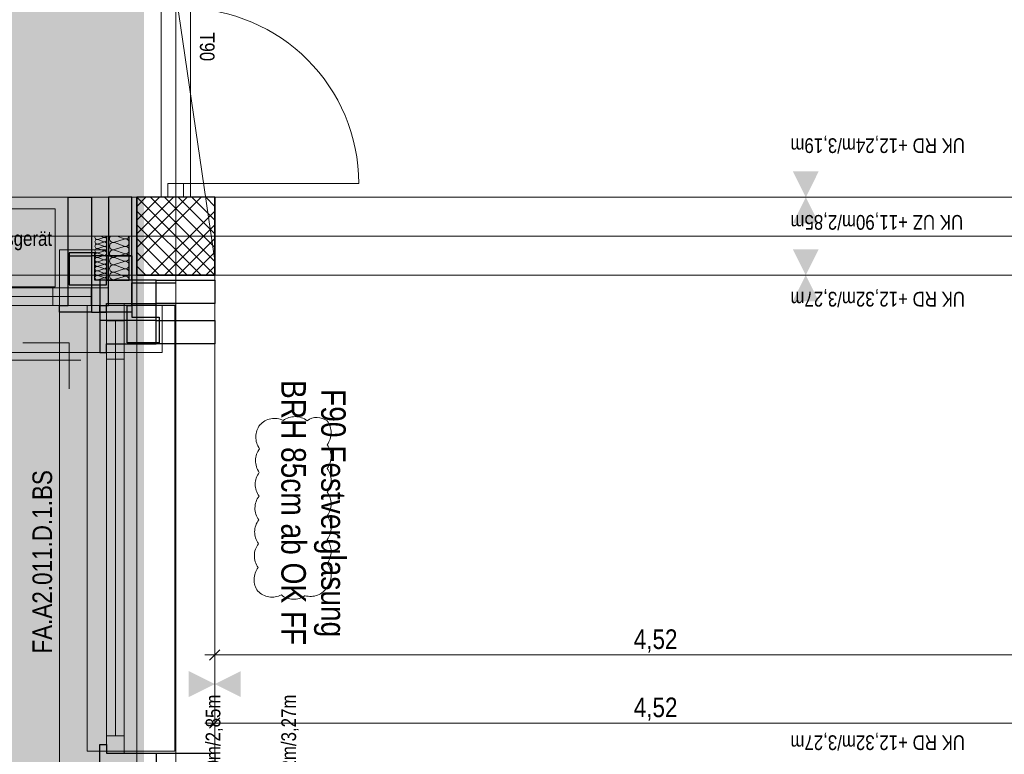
# Model space of a CAD drawing. Extents: x -620 to 300, y 62 to 1112.
# Tile 109 of 226: x -472 to -370, y 556 to 632. Entities that reach past the tile are written whole.
import ezdxf
from ezdxf.lldxf.tags import DXFTag

# ---------------------------------------------------------------- set-up
doc = ezdxf.new("R2010")
doc.units = 0
doc.layers.get('0').update_dxf_attribs({"lineweight": 13})
for name, color, linetype, lineweight, true_color in [('00 -Bauelemente -Gipskarton', 7, 'Continuous', 9, 0xff7fe6), ('30 -33 Aussenwände- 3 Aussenstützen', 7, 'Continuous', 50, 0x0000dd), ('30 -33 Aussenwände- 7 Fassade_ Elemente', 7, 'Continuous', 9, 0x00aacc), ('30 -34 Innenwände- 2 nichttragend', 7, 'Continuous', 18, 0xff7fe6), ('30 -34 Innenwände- 4 Türen_Fenster', 9, 'Continuous', 15, 0x808080), ('30 -35 Decken- 1 Konstruktion-Träger- Stahlbeton', 7, 'Continuous', 13, 0x33aa00), ('70 -72 Beschriftung- 1 Beschriftung allgemein', 7, 'Continuous', 9, 0xff6633), ('70 -76 Bemaßung- 2 Allgemein', 9, 'Continuous', 5, 0x808080), ('70 -77 Revision- 2 Wolken', 7, 'Continuous', 18, 0x944cff), ('iwb_Layout BA_Markierung', 7, 'Continuous', 9, 0xbadcdc)]:
    doc.layers.add(name, color=color, linetype=linetype, lineweight=lineweight, true_color=true_color)
doc.layers.add('70 -71 Achsen- 1 Gebäudeachsen', color=7, linetype='STRICHPUNKT2-A06CPVSFL0', lineweight=18)
doc.layers.add('Keine-A06CPVSEL0', color=7, linetype='Continuous', lineweight=9)
doc.styles.get("Standard").update_dxf_attribs({"font": 'ARIALN.TTF'})
tags = doc.linetypes.add('grob-A06CPVSAL0', pattern=[14, 3, -8, 3]).pattern_tags.tags
tags[8:9] = [DXFTag(74, 4), DXFTag(75, 0), DXFTag(340, '0'), DXFTag(46, 0.0), DXFTag(50, 0.0), DXFTag(44, 0.0), DXFTag(45, 0.0)]
tags[6:7] = [DXFTag(74, 4), DXFTag(75, 0), DXFTag(340, '0'), DXFTag(46, 0.0), DXFTag(50, 0.0), DXFTag(44, 0.0), DXFTag(45, 0.0)]
tags[4:5] = [DXFTag(74, 4), DXFTag(75, 0), DXFTag(340, '0'), DXFTag(46, 0.0), DXFTag(50, 0.0), DXFTag(44, 0.0), DXFTag(45, 0.0)]
tags = doc.linetypes.add('STRICHPUNKT2-A06CPVSFL0', pattern=[12.7, 6.35, -3.175, 0, -3.175]).pattern_tags.tags
tags[10:11] = [DXFTag(74, 4), DXFTag(75, 0), DXFTag(340, '0'), DXFTag(46, 0.0), DXFTag(50, 0.0), DXFTag(44, 0.0), DXFTag(45, 0.0)]
tags[8:9] = [DXFTag(74, 4), DXFTag(75, 0), DXFTag(340, '0'), DXFTag(46, 0.0), DXFTag(50, 0.0), DXFTag(44, 0.0), DXFTag(45, 0.0)]
tags[6:7] = [DXFTag(74, 4), DXFTag(75, 0), DXFTag(340, '0'), DXFTag(46, 0.0), DXFTag(50, 0.0), DXFTag(44, 0.0), DXFTag(45, 0.0)]
tags[4:5] = [DXFTag(74, 4), DXFTag(75, 0), DXFTag(340, '0'), DXFTag(46, 0.0), DXFTag(50, 0.0), DXFTag(44, 0.0), DXFTag(45, 0.0)]

# ---------------------------------------------------------------- blocks, each defined once
blk = doc.blocks.new('Polygon-A06CPVS2L0')
at = {"color": 0, "linetype": 'ByBlock', "lineweight": -2, "ltscale": 0.13}
blk.add_solid([(-458.92, 86.61), (-538.63, 86.4), (-458.75, 1083.81), (-538.63, 1083.81)], dxfattribs=at)
blk = doc.blocks.new('Referenz-A06CPVSGL0')
at = {"layer": '00 -Bauelemente -Gipskarton', "color": 0, "linetype": 'Continuous', "lineweight": 0, "ltscale": 0.13}
for p, q in [((-456.83, 613.45), (-457.08, 613.45)), ((-456.58, 613.45), (-456.83, 613.45)), ((-454.33, 613.45), (-454.58, 613.45)), ((-454.08, 613.45), (-454.33, 613.45))]:
    blk.add_line(p, q, dxfattribs=at)
at = {"layer": '30 -33 Aussenwände- 3 Aussenstützen', "color": 0, "lineweight": 9}
for p, q in [((-459.58, 613.45), (-451.58, 605.45)), ((-452.99, 613.45), (-459.58, 606.87)), ((-454.41, 613.45), (-459.58, 608.28)), ((-455.82, 613.45), (-459.58, 609.7)), ((-457.24, 613.45), (-459.58, 611.11)), ((-458.65, 613.45), (-459.58, 612.52)), ((-458.16, 613.45), (-451.58, 606.87)), ((-456.75, 613.45), (-451.58, 608.28)), ((-455.34, 613.45), (-451.58, 609.7)), ((-453.92, 613.45), (-451.58, 611.11)), ((-452.51, 613.45), (-451.58, 612.52)), ((-459.58, 612.04), (-452.99, 605.45)), ((-451.58, 612.04), (-458.16, 605.45)), ((-459.58, 610.62), (-454.41, 605.45)), ((-451.58, 610.62), (-456.75, 605.45)), ((-455.58, 610.45), (-455.58, 608.45)), ((-459.58, 609.21), (-455.82, 605.45)), ((-456.58, 609.45), (-454.58, 609.45)), ((-451.58, 609.21), (-455.34, 605.45)), ((-459.58, 607.8), (-457.24, 605.45)), ((-451.58, 607.8), (-453.92, 605.45)), ((-459.58, 606.38), (-458.65, 605.45)), ((-451.58, 606.38), (-452.51, 605.45))]:
    blk.add_line(p, q, dxfattribs=at)
at = {"layer": '30 -33 Aussenwände- 3 Aussenstützen', "color": 0, "linetype": 'Continuous', "lineweight": 25, "ltscale": 0.25}
for p, q in [((-451.58, 613.45), (-459.58, 613.45)), ((-459.58, 613.45), (-459.58, 605.45)), ((-451.58, 605.45), (-451.58, 613.45)), ((-459.58, 605.45), (-451.58, 605.45))]:
    blk.add_line(p, q, dxfattribs=at)
at = {"layer": '30 -33 Aussenwände- 7 Fassade_ Elemente', "color": 0, "linetype": 'Continuous', "ltscale": 0.13}
for p, q in [((-538.63, 613.45), (-460.08, 613.45)), ((-466.62, 613.45), (-471.27, 613.45)), ((-464.22, 607.45), (-464.22, 613.45)), ((-464.22, 613.45), (-460.08, 613.45)), ((-460.08, 613.45), (-460.08, 602.35)), ((-460.08, 613.45), (-460.08, 607.45)), ((-455.58, 610.45), (-455.58, 608.45)), ((-455.58, 608.45), (-455.58, 610.45)), ((-455.58, 610.45), (-455.58, 608.45)), ((-462.98, 609.31), (-463.58, 609.12)), ((-463.58, 609.1), (-462.98, 608.87)), ((-462.98, 608.85), (-463.58, 608.66)), ((-462.98, 609.33), (-463.3, 609.45)), ((-460.88, 609.15), (-461.88, 608.83)), ((-461.88, 608.79), (-460.88, 608.42)), ((-460.88, 609.19), (-461.59, 609.45)), ((-456.58, 609.45), (-454.58, 609.45)), ((-454.58, 609.45), (-456.58, 609.45)), ((-456.58, 609.45), (-454.58, 609.45)), ((-462.68, 608.05), (-467.52, 608.05)), ((-467.52, 608.05), (-467.52, 550.85)), ((-463.58, 608.64), (-462.98, 608.42)), ((-462.98, 608.39), (-463.58, 608.2)), ((-463.58, 608.18), (-462.98, 607.96)), ((-462.98, 607.93), (-463.58, 607.74)), ((-463.58, 607.72), (-462.98, 607.5)), ((-462.68, 604.95), (-462.68, 608.05)), ((-460.88, 608.39), (-461.88, 608.07)), ((-461.88, 608.03), (-460.88, 607.66)), ((-460.08, 607.45), (-464.22, 607.45)), ((-462.98, 607.47), (-463.58, 607.28)), ((-463.58, 607.26), (-462.98, 607.04)), ((-462.98, 607.01), (-463.58, 606.82)), ((-463.58, 606.8), (-462.98, 606.58)), ((-460.88, 607.62), (-461.88, 607.3)), ((-461.88, 607.26), (-460.88, 606.89)), ((-460.88, 606.86), (-461.88, 606.53)), ((-462.98, 606.55), (-463.58, 606.36)), ((-463.58, 606.34), (-462.98, 606.12)), ((-462.98, 606.09), (-463.58, 605.9)), ((-463.58, 605.88), (-462.98, 605.66)), ((-461.88, 606.5), (-460.88, 606.13)), ((-460.88, 606.09), (-461.88, 605.77)), ((-461.88, 605.73), (-460.88, 605.36)), ((-462.98, 605.63), (-463.58, 605.44)), ((-463.58, 605.42), (-462.98, 605.2)), ((-462.98, 605.18), (-463.58, 604.98)), ((-451.58, 604.95), (-462.68, 604.95)), ((-460.88, 605.32), (-461.88, 605)), ((-457.58, 600.81), (-457.58, 604.95)), ((-457.58, 604.95), (-451.58, 604.95)), ((-451.58, 553.95), (-451.58, 604.95)), ((-451.58, 604.95), (-451.58, 600.81)), ((-462.48, 604.15), (-486.88, 604.15)), ((-466.62, 604.15), (-471.27, 604.15)), ((-466.62, 602.35), (-466.62, 604.15)), ((-462.48, 602.35), (-462.48, 604.15)), ((-486.88, 602.35), (-462.48, 602.35)), ((-471.27, 602.35), (-466.62, 602.35)), ((-462.68, 602.55), (-462.68, 556.35)), ((-460.88, 602.55), (-462.68, 602.55)), ((-460.88, 556.35), (-460.88, 602.55)), ((-460.08, 602.35), (-456.98, 602.35)), ((-456.98, 602.35), (-456.98, 597.51)), ((-451.58, 600.81), (-457.58, 600.81)), ((-466.52, 598.51), (-471.27, 598.51)), ((-466.52, 593.77), (-466.52, 598.51)), ((-462.68, 593.77), (-462.68, 598.41)), ((-462.68, 598.41), (-460.88, 598.41)), ((-460.88, 598.41), (-460.88, 593.77)), ((-451.58, 598.41), (-451.58, 593.77)), ((-456.98, 597.51), (-538.63, 597.51)), ((-471.27, 597.51), (-467.52, 597.51)), ((-467.52, 597.51), (-467.52, 593.77)), ((-462.68, 556.35), (-460.88, 556.35))]:
    blk.add_line(p, q, dxfattribs=at)
at = {"layer": '30 -33 Aussenwände- 7 Fassade_ Elemente', "color": 0, "linetype": 'Continuous', "lineweight": 25, "ltscale": 0.25}
for p, q in [((-466.62, 613.45), (-464.22, 613.45)), ((-466.62, 607.45), (-466.62, 613.45)), ((-464.22, 613.45), (-464.22, 607.45)), ((-460.08, 613.45), (-462.48, 613.45)), ((-462.48, 613.45), (-462.48, 607.45)), ((-460.08, 607.45), (-460.08, 613.45)), ((-462.68, 609.45), (-462.68, 604.95)), ((-460.38, 604.95), (-460.38, 609.45)), ((-463.88, 607.75), (-466.52, 607.75)), ((-466.52, 607.75), (-466.52, 604.45)), ((-463.88, 604.95), (-463.88, 607.75)), ((-466.62, 602.35), (-466.62, 607.45)), ((-466.62, 607.45), (-464.22, 607.45)), ((-464.22, 607.45), (-464.22, 601.65)), ((-460.08, 607.45), (-464.22, 607.45)), ((-462.48, 602.35), (-462.48, 607.45)), ((-462.48, 607.45), (-460.08, 607.45)), ((-460.08, 607.45), (-460.08, 601.65)), ((-460.08, 604.95), (-460.08, 607.45)), ((-462.68, 604.95), (-463.88, 604.95)), ((-457.58, 604.95), (-463.38, 604.95)), ((-463.38, 604.95), (-463.38, 601.65)), ((-462.68, 604.45), (-462.68, 604.95)), ((-462.68, 604.95), (-460.38, 604.95)), ((-457.58, 604.95), (-460.08, 604.95)), ((-457.58, 602.55), (-457.58, 604.95)), ((-457.58, 604.95), (-451.58, 604.95)), ((-457.58, 600.81), (-457.58, 604.95)), ((-451.58, 604.95), (-451.58, 602.55)), ((-466.52, 604.45), (-462.68, 604.45)), ((-460.08, 602.35), (-460.08, 604.65)), ((-460.08, 604.65), (-455.58, 604.65)), ((-467.52, 601.65), (-467.52, 602.35)), ((-467.52, 602.35), (-466.62, 602.35)), ((-464.22, 601.65), (-467.52, 601.65)), ((-464.22, 601.65), (-463.38, 601.65)), ((-463.38, 601.65), (-463.38, 602.35)), ((-463.38, 602.35), (-462.48, 602.35)), ((-463.38, 601.65), (-462.68, 601.65)), ((-460.08, 601.65), (-463.38, 601.65)), ((-463.38, 601.65), (-463.38, 600.81)), ((-462.68, 601.65), (-462.68, 602.55)), ((-462.68, 602.55), (-457.58, 602.55)), ((-460.58, 598.51), (-460.58, 602.35)), ((-460.58, 602.35), (-460.08, 602.35)), ((-455.58, 602.35), (-460.08, 602.35)), ((-460.08, 602.35), (-460.08, 601.15)), ((-451.58, 602.55), (-457.58, 602.55)), ((-457.58, 600.81), (-463.38, 600.81)), ((-463.38, 600.81), (-463.38, 597.51)), ((-460.08, 601.15), (-457.28, 601.15)), ((-457.58, 598.41), (-457.58, 600.81)), ((-457.58, 600.81), (-451.58, 600.81)), ((-457.28, 601.15), (-457.28, 598.51)), ((-451.58, 600.81), (-451.58, 598.41)), ((-462.68, 597.51), (-462.68, 598.41)), ((-462.68, 598.41), (-457.58, 598.41)), ((-457.28, 598.51), (-460.58, 598.51)), ((-451.58, 598.41), (-457.58, 598.41)), ((-463.38, 597.51), (-462.68, 597.51)), ((-463.38, 557.25), (-462.68, 557.25)), ((-463.38, 553.95), (-463.38, 557.25)), ((-462.68, 557.25), (-462.68, 556.35)), ((-462.68, 556.35), (-457.58, 556.35)), ((-457.58, 556.35), (-457.58, 553.95)), ((-457.58, 556.35), (-451.58, 556.35)), ((-451.58, 556.35), (-451.58, 553.95))]:
    blk.add_line(p, q, dxfattribs=at)
at = {"layer": '30 -33 Aussenwände- 7 Fassade_ Elemente', "color": 0, "linetype": 'grob-A06CPVSAL0', "ltscale": 0.13}
for p, q in [((-467.95, 612.25), (-509.95, 612.25)), ((-467.95, 604.25), (-467.95, 612.25)), ((-509.95, 604.25), (-467.95, 604.25))]:
    blk.add_line(p, q, dxfattribs=at)
at = {"layer": '30 -33 Aussenwände- 7 Fassade_ Elemente', "color": 0, "linetype": 'Continuous', "lineweight": 18, "ltscale": 0.18}
for p, q in [((-462.48, 602.35), (-462.48, 607.45)), ((-462.48, 607.45), (-460.08, 607.45)), ((-460.08, 607.45), (-460.08, 601.65)), ((-468.22, 602.35), (-468.22, 604.15)), ((-468.22, 604.15), (-466.62, 604.15)), ((-466.62, 604.15), (-466.62, 602.35)), ((-462.48, 604.15), (-464.28, 604.15)), ((-464.28, 604.15), (-464.28, 602.35)), ((-462.48, 602.35), (-462.48, 604.15)), ((-485.28, 603.25), (-464.28, 603.25)), ((-471.27, 603.25), (-468.22, 603.25)), ((-466.62, 602.35), (-468.22, 602.35)), ((-464.28, 602.35), (-462.48, 602.35)), ((-463.38, 601.65), (-463.38, 602.35)), ((-463.38, 602.35), (-462.48, 602.35)), ((-460.08, 601.65), (-463.38, 601.65)), ((-462.68, 600.75), (-462.68, 602.55)), ((-462.68, 602.55), (-460.88, 602.55)), ((-460.88, 602.55), (-460.88, 600.75)), ((-460.88, 600.75), (-462.68, 600.75)), ((-461.78, 600.75), (-461.78, 558.15)), ((-462.68, 596.81), (-462.68, 598.41)), ((-462.68, 598.41), (-460.88, 598.41)), ((-460.88, 598.41), (-460.88, 596.81)), ((-460.88, 596.81), (-462.68, 596.81)), ((-461.78, 593.77), (-461.78, 596.81)), ((-462.68, 556.35), (-462.68, 558.15)), ((-462.68, 558.15), (-460.88, 558.15)), ((-460.88, 558.15), (-460.88, 556.35)), ((-460.88, 556.35), (-462.68, 556.35))]:
    blk.add_line(p, q, dxfattribs=at)
at = {"layer": '30 -33 Aussenwände- 7 Fassade_ Elemente', "color": 0}
for p, q in [((-464.68, 556.55), (-464.68, 602.35)), ((-464.68, 602.35), (-462.68, 602.35)), ((-462.68, 602.35), (-462.68, 600.75)), ((-460.88, 602.35), (-462.68, 602.35)), ((-455.68, 602.35), (-460.88, 602.35)), ((-460.88, 600.75), (-460.88, 602.35)), ((-455.68, 556.55), (-455.68, 602.35)), ((-462.68, 558.15), (-462.68, 600.75)), ((-462.68, 600.75), (-460.88, 600.75)), ((-461.78, 600.75), (-461.78, 558.15)), ((-460.88, 600.75), (-460.88, 558.15)), ((-460.88, 558.15), (-462.68, 558.15)), ((-462.68, 556.55), (-462.68, 558.15)), ((-460.88, 558.15), (-460.88, 556.55)), ((-462.68, 556.55), (-464.68, 556.55)), ((-460.88, 556.55), (-462.68, 556.55)), ((-460.88, 556.55), (-455.68, 556.55))]:
    blk.add_line(p, q, dxfattribs=at)
at = {"layer": '30 -33 Aussenwände- 7 Fassade_ Elemente', "color": 0, "linetype": 'Continuous', "ltscale": 0.13}
for centre, major_axis, end_param in [((-463.65, 609.34), (-0.198, 0.116), 2.411197), ((-463.65, 608.88), (0.071, 0.219), 3.765224), ((-463.65, 608.88), (-0.186, 0.135), 1.255075), ((-463.65, 608.88), (0.071, 0.219), 1.255075), ((-463.65, 608.88), (-0.186, -0.135), 1.255075), ((-462.9, 609.55), (-0.071, -0.219), 1.434048), ((-462.91, 609.09), (0.186, 0.135), 1.254884), ((-462.91, 609.09), (-0.071, -0.219), 1.254884), ((-462.91, 608.63), (-0.071, -0.219), 3.764652), ((-462.91, 608.63), (0.186, 0.135), 1.254884), ((-462.91, 609.09), (0.186, -0.135), 1.254884), ((-462.91, 608.63), (0.186, -0.135), 1.254884), ((-462, 609.2), (-0.283, 0.257), 2.619647), ((-462, 608.43), (0.117, 0.364), 3.765224), ((-462, 608.43), (0.117, 0.364), 1.255075), ((-460.76, 609.56), (-0.117, -0.364), 1.613483), ((-460.76, 608.79), (0.31, 0.225), 1.254884), ((-460.76, 608.79), (0.31, -0.225), 1.254884), ((-463.65, 608.42), (0.071, 0.219), 3.765224), ((-463.65, 608.42), (-0.186, 0.135), 1.255075), ((-463.65, 607.96), (0.071, 0.219), 3.765224), ((-463.65, 607.5), (0.071, 0.219), 3.765224), ((-463.65, 608.42), (0.071, 0.219), 1.255075), ((-463.65, 608.42), (-0.186, -0.135), 1.255075), ((-462.91, 608.63), (-0.071, -0.219), 1.254884), ((-462.91, 608.17), (-0.071, -0.219), 3.764652), ((-462.91, 608.17), (0.186, 0.135), 1.254884), ((-462.91, 608.17), (-0.071, -0.219), 1.254884), ((-462.91, 607.71), (-0.071, -0.219), 3.764652), ((-462.91, 608.17), (0.186, -0.135), 1.254884), ((-462, 608.43), (-0.31, 0.225), 1.255075), ((-462, 607.66), (0.117, 0.364), 3.765224), ((-462, 607.66), (-0.31, 0.225), 1.255075), ((-462, 608.43), (-0.31, -0.225), 1.255075), ((-462, 607.66), (0.117, 0.364), 1.255075), ((-460.76, 608.79), (-0.117, -0.364), 1.254884), ((-460.76, 608.02), (-0.117, -0.364), 3.764652), ((-460.76, 608.02), (0.31, 0.225), 1.254884), ((-460.76, 608.02), (-0.117, -0.364), 1.254884), ((-460.76, 608.02), (0.31, -0.225), 1.254884), ((-463.65, 607.04), (0.071, 0.219), 3.765224), ((-463.65, 606.58), (0.071, 0.219), 3.765224), ((-462.91, 607.25), (-0.071, -0.219), 3.764652), ((-462.91, 606.8), (-0.071, -0.219), 3.764652), ((-462, 606.9), (0.117, 0.364), 3.765224), ((-462, 607.66), (-0.31, -0.225), 1.255075), ((-460.76, 607.26), (-0.117, -0.364), 3.764652), ((-460.76, 607.26), (0.31, 0.225), 1.254884), ((-460.76, 607.26), (-0.117, -0.364), 1.254884), ((-460.76, 606.49), (-0.117, -0.364), 3.764652), ((-460.76, 607.26), (0.31, -0.225), 1.254884), ((-463.65, 606.12), (0.071, 0.219), 3.765224), ((-463.65, 605.66), (0.071, 0.219), 3.765224), ((-462.91, 606.34), (-0.071, -0.219), 3.764652), ((-462.91, 605.88), (-0.071, -0.219), 3.764652), ((-462, 606.13), (0.117, 0.364), 3.765224), ((-462, 605.37), (0.117, 0.364), 3.765224), ((-460.76, 605.72), (-0.117, -0.364), 3.764652), ((-463.65, 605.2), (0.071, 0.219), 3.765224), ((-462.91, 605.42), (-0.071, -0.219), 3.764652), ((-462.91, 604.96), (0.23, -0.003), 1.896254), ((-460.76, 604.96), (0.383, -0.005), 1.896254)]:
    blk.add_ellipse(centre, major_axis=major_axis, ratio=1, start_param=0, end_param=end_param, dxfattribs=at)
at = {"layer": '30 -34 Innenwände- 2 nichttragend', "color": 0, "linetype": 'Continuous', "ltscale": 0.18}
for p, q in [((-457.08, 613.45), (-454.08, 613.45)), ((-457.08, 613.45), (-454.33, 613.45)), ((-457.08, 613.45), (-456.83, 613.45)), ((-456.83, 613.45), (-456.58, 613.45)), ((-456.58, 613.45), (-454.58, 613.45)), ((-454.58, 613.45), (-454.33, 613.45)), ((-454.33, 613.45), (-454.08, 613.45)), ((-454.33, 613.45), (-454.08, 613.45))]:
    blk.add_line(p, q, dxfattribs=at)
at = {"layer": '30 -34 Innenwände- 4 Türen_Fenster', "color": 0, "linetype": 'grob-A06CPVSAL0', "ltscale": 0.15}
for p, q in [((-457.08, 643.45), (-457.08, 613.45)), ((-454.08, 643.45), (-454.08, 613.45)), ((-454.78, 614.85), (-436.78, 614.85))]:
    blk.add_line(p, q, dxfattribs=at)
at = {"layer": '30 -34 Innenwände- 4 Türen_Fenster', "color": 0, "linetype": 'Continuous', "ltscale": 0.15}
for p, q in [((-456.38, 613.45), (-456.38, 614.85)), ((-456.38, 614.85), (-454.78, 614.85)), ((-454.78, 614.85), (-454.78, 613.45)), ((-454.78, 613.45), (-456.38, 613.45))]:
    blk.add_line(p, q, dxfattribs=at)
at = {"layer": '30 -34 Innenwände- 4 Türen_Fenster', "color": 0, "linetype": 'grob-A06CPVSAL0', "ltscale": 0.15}
blk.add_ellipse((-454.78, 614.85), major_axis=(18, 0), ratio=1, start_param=0, end_param=1.570796, dxfattribs=at)
at = {"layer": '30 -35 Decken- 1 Konstruktion-Träger- Stahlbeton', "color": 0, "linetype": 'grob-A06CPVSAL0', "lineweight": -2, "ltscale": 0.13}
for p, q in [((-538.63, 613.45), (-459.58, 613.45)), ((-451.58, 613.45), (35.42, 613.45)), ((-538.63, 605.45), (-459.58, 605.45)), ((-459.58, 388.45), (-459.58, 605.45)), ((-451.58, 605.45), (35.42, 605.45)), ((-451.58, 388.45), (-451.58, 605.45))]:
    blk.add_line(p, q, dxfattribs=at)
at = {"layer": '30 -35 Decken- 1 Konstruktion-Träger- Stahlbeton', "color": 0, "lineweight": 35}
for p, q in [((-459.58, 613.45), (-459.58, 605.45)), ((-451.58, 613.45), (-451.58, 605.45)), ((-459.58, 605.45), (-451.58, 605.45))]:
    blk.add_line(p, q, dxfattribs=at)
at = {"layer": '70 -71 Achsen- 1 Gebäudeachsen', "color": 0, "linetype": 'STRICHPUNKT2-A06CPVSFL0', "ltscale": 0.18}
for p, q in [((-455.58, 1084.39), (-455.58, 84.95)), ((-538.63, 609.45), (76.53, 609.45))]:
    blk.add_line(p, q, dxfattribs=at)
at = {"layer": '70 -72 Beschriftung- 1 Beschriftung allgemein', "color": 0, "linetype": 'grob-A06CPVSAL0', "ltscale": 0.13}
blk.add_line((-476.58, 778.45), (-451.58, 606.95), dxfattribs=at)
at = {"layer": '70 -72 Beschriftung- 1 Beschriftung allgemein', "color": 0, "linetype": 'Continuous', "ltscale": 0.13}
blk.add_line((-512.33, 596.71), (-465.33, 596.71), dxfattribs=at)
at = {"layer": '70 -76 Bemaßung- 2 Allgemein', "color": 0, "linetype": 'Continuous', "ltscale": 0.13}
for p, q in [((-451.58, 563.95), (-451.58, 567.45)), ((-452.58, 566.45), (-450.52, 566.45)), ((-362.24, 566.45), (-450.52, 566.45)), ((-451.58, 556.95), (-451.58, 560.45)), ((-452.58, 559.45), (-450.52, 559.45)), ((-362.24, 559.45), (-450.52, 559.45))]:
    blk.add_line(p, q, dxfattribs=at)
at = {"layer": '70 -76 Bemaßung- 2 Allgemein', "color": 0, "linetype": 'Continuous', "lineweight": 20, "ltscale": 0.2}
for p, q in [((-452.11, 565.92), (-451.05, 566.98)), ((-452.11, 558.92), (-451.05, 559.98))]:
    blk.add_line(p, q, dxfattribs=at)
at = {"layer": '70 -76 Bemaßung- 2 Allgemein', "color": 0, "lineweight": 0}
for points in [[(-392.22, 616.12), (-390.88, 613.45), (-389.55, 616.12)], [(-392.22, 610.78), (-390.88, 613.45), (-389.55, 610.78)], [(-392.22, 608.12), (-390.88, 605.45), (-389.55, 608.12)], [(-392.22, 602.78), (-390.88, 605.45), (-389.55, 602.78)], [(-454.25, 562.12), (-451.58, 563.45), (-454.25, 564.79)], [(-448.91, 562.12), (-451.58, 563.45), (-448.91, 564.79)]]:
    blk.add_solid(points, dxfattribs=at)
at = {"layer": '70 -77 Revision- 2 Wolken', "color": 0, "linetype": 'Continuous', "ltscale": 0.18}
for centre, major_axis in [((-445.43, 588.7), (-0.39, 2)), ((-445.43, 588.7), (0.89, 1.83)), ((-443.34, 588.89), (0.02, 2.03)), ((-443.34, 588.89), (1.24, 1.61)), ((-441.08, 589.11), (0.02, 1.73)), ((-441.08, 589.11), (1.05, 1.37)), ((-445.33, 588.82), (-1.61, 1.24)), ((-441.66, 589.26), (2.03, 0)), ((-445.33, 588.82), (-2.03, 0.03)), ((-441.66, 589.26), (1.63, -1.22)), ((-445.36, 586.39), (-1.61, 1.24)), ((-441.66, 586.82), (2.03, 0)), ((-441.66, 586.82), (1.63, -1.22)), ((-445.36, 586.39), (-2.03, 0.03)), ((-441.66, 584.38), (2.03, 0)), ((-445.39, 583.95), (-1.61, 1.24)), ((-445.39, 583.95), (-2.03, 0.03)), ((-441.66, 584.38), (1.63, -1.22)), ((-445.42, 581.51), (-1.61, 1.24)), ((-441.66, 581.95), (2.03, 0)), ((-445.42, 581.51), (-2.03, 0.03)), ((-441.66, 581.95), (1.63, -1.22)), ((-441.66, 579.51), (2.03, 0)), ((-445.45, 579.07), (-1.61, 1.24)), ((-441.66, 579.51), (1.63, -1.22)), ((-445.45, 579.07), (-2.03, 0.03)), ((-445.48, 576.63), (-1.61, 1.24)), ((-441.66, 577.07), (2.03, 0)), ((-445.48, 576.63), (-2.03, 0.03)), ((-441.66, 577.07), (1.63, -1.22)), ((-445.51, 574.19), (-1.61, 1.24)), ((-441.66, 574.63), (2.03, 0)), ((-441.66, 574.63), (1.63, -1.22)), ((-445.51, 574.19), (-2.03, 0.03)), ((-441.75, 574.49), (0.73, -1.9)), ((-445.69, 574.41), (-1.46, -1.41)), ((-445.69, 574.41), (-0.32, -2.01)), ((-443.47, 574.2), (-1.27, -1.59)), ((-443.47, 574.2), (-0.06, -2.03)), ((-441.75, 574.49), (-0.55, -1.96))]:
    blk.add_ellipse(centre, major_axis=major_axis, ratio=1, start_param=0, end_param=0.643501, dxfattribs=at)
at = {"layer": '30 -33 Aussenwände- 7 Fassade_ Elemente', "color": 0, "linetype": 'Continuous', "ltscale": 0.13, "insert": (-488.29, 609.97), "char_height": 1.5103, "attachment_point": 1}
blk.add_mtext('{\\fArial Narrow;dezentrales Lüftungsgerät}', dxfattribs=at)
at = {"layer": '30 -33 Aussenwände- 7 Fassade_ Elemente', "color": 0, "linetype": 'Continuous', "ltscale": 0.13, "char_height": 2.5172, "attachment_point": 1, "rotation": 270}
for s, insert in [('{\\fArial Narrow;BRH 85cm ab OK FF}', (-442.22, 594.68)), ('{\\fArial Narrow;F90 Festverglasung}', (-438.13, 593.75))]:
    blk.add_mtext(s, dxfattribs=dict(at, insert=insert))
at = {"layer": '70 -72 Beschriftung- 1 Beschriftung allgemein', "color": 0, "linetype": 'Continuous', "ltscale": 0.13, "insert": (-470.3, 566.58), "char_height": 2.0138, "attachment_point": 1, "rotation": 90}
blk.add_mtext('{\\fArial Narrow;FA.A2.011.D.1.BS}', dxfattribs=at)
at = {"layer": '70 -76 Bemaßung- 2 Allgemein', "color": 0, "linetype": 'Continuous', "ltscale": 0.13, "char_height": 1.5103, "attachment_point": 1}
for s, insert, rotation in [('{\\fArial Narrow;UK RD +12,24m/3,19m}', (-374.53, 618), 180), ('{\\fArial Narrow;UK UZ +11,90m/2,85m}', (-374.72, 610.12), 180), ('{\\fArial Narrow;UK RD +12,32m/3,27m}', (-374.53, 602.23), 180), ('{\\fArial Narrow;UK UZ +11,90m/2,85m}', (-452.51, 544.63), 90), ('{\\fArial Narrow;UK RD +12,32m/3,27m}', (-444.74, 544.44), 90), ('{\\fArial Narrow;UK RD +12,32m/3,27m}', (-374.53, 556.68), 180)]:
    blk.add_mtext(s, dxfattribs=dict(at, insert=insert, rotation=rotation))
at = {"layer": '70 -76 Bemaßung- 2 Allgemein', "color": 0, "linetype": 'Continuous', "ltscale": 0.13, "char_height": 2.0138, "attachment_point": 1}
for insert in [(-408.55, 569.07), (-408.55, 562.07)]:
    blk.add_mtext('{\\fArial Narrow;4,52}', dxfattribs=dict(at, insert=insert))
at = {"layer": 'Keine-A06CPVSEL0', "color": 0, "linetype": 'Continuous', "ltscale": 0.13, "insert": (-451.6, 630.39), "char_height": 1.4977, "attachment_point": 1, "rotation": 270}
blk.add_mtext('{\\fArial Narrow;T90}', dxfattribs=at)

msp = doc.modelspace()

# ---------------------------------------------------------------- block references
at = {"color": 8, "lineweight": 13, "ltscale": 0.13, "true_color": 0x808080}
msp.add_blockref('Referenz-A06CPVSGL0', (0, 0), dxfattribs=at)
at = {"layer": 'iwb_Layout BA_Markierung', "ltscale": 0.13}
msp.add_blockref('Polygon-A06CPVS2L0', (0, 0), dxfattribs=at)

doc.saveas('drawing.dxf')
